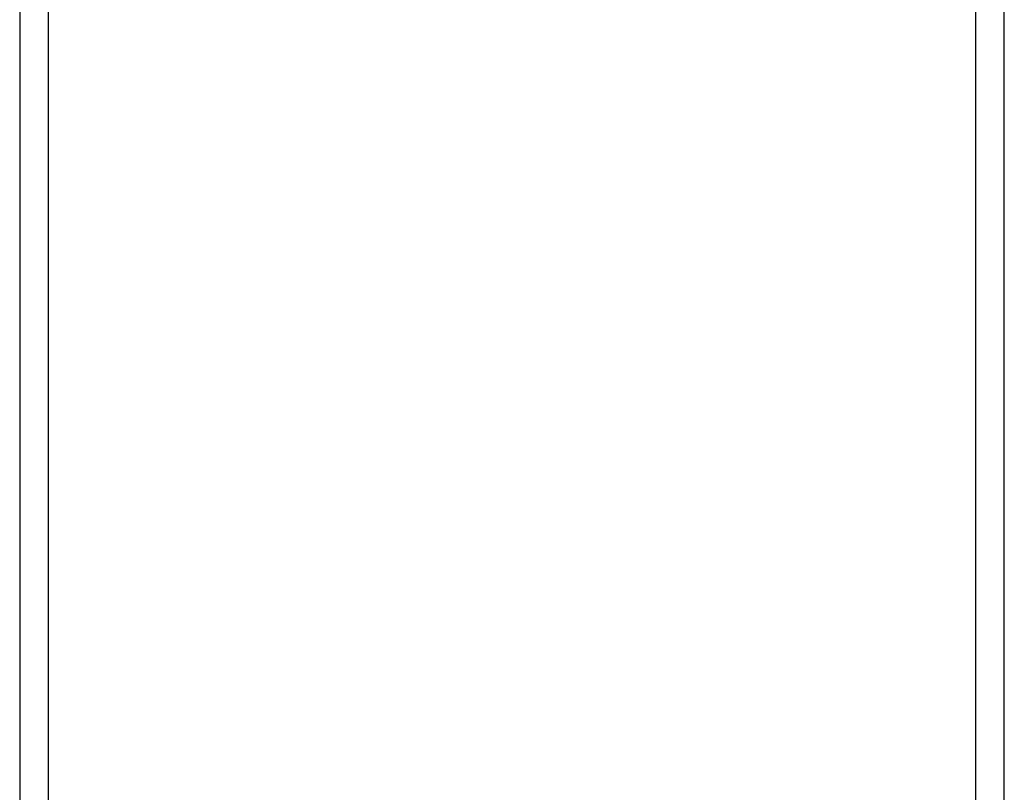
# Model space of a CAD drawing. Header units: millimetres. Extents: x -75 to 750, y -85 to 185.
# Tile 13 of 46: x 391 to 420, y 115 to 138. Entities that reach past the tile are written whole.
import ezdxf
from ezdxf.lldxf.tags import DXFTag

# ---------------------------------------------------------------- set-up
doc = ezdxf.new("R2010")
doc.units = ezdxf.units.MM
doc.layers.add('90-DEGREE-ELBOW', color=7, linetype='Continuous')
doc.layers.add('Default', color=7, linetype='Continuous')
tags = doc.linetypes.add('CENTER2', pattern=[28.575, 19.05, -3.175, 3.175, -3.175]).pattern_tags.tags
tags[10:11] = [DXFTag(74, 4), DXFTag(75, 0), DXFTag(340, '0'), DXFTag(46, 0.0), DXFTag(50, 0.0), DXFTag(44, 0.0), DXFTag(45, 0.0)]
tags[8:9] = [DXFTag(74, 4), DXFTag(75, 0), DXFTag(340, '0'), DXFTag(46, 0.0), DXFTag(50, 0.0), DXFTag(44, 0.0), DXFTag(45, 0.0)]
tags[6:7] = [DXFTag(74, 4), DXFTag(75, 0), DXFTag(340, '0'), DXFTag(46, 0.0), DXFTag(50, 0.0), DXFTag(44, 0.0), DXFTag(45, 0.0)]
tags[4:5] = [DXFTag(74, 4), DXFTag(75, 0), DXFTag(340, '0'), DXFTag(46, 0.0), DXFTag(50, 0.0), DXFTag(44, 0.0), DXFTag(45, 0.0)]
tags = doc.linetypes.add('HIDDEN2', pattern=[4.7625, 3.175, -1.5875]).pattern_tags.tags
tags[6:7] = [DXFTag(74, 4), DXFTag(75, 0), DXFTag(340, '0'), DXFTag(46, 0.0), DXFTag(50, 0.0), DXFTag(44, 0.0), DXFTag(45, 0.0)]
tags[4:5] = [DXFTag(74, 4), DXFTag(75, 0), DXFTag(340, '0'), DXFTag(46, 0.0), DXFTag(50, 0.0), DXFTag(44, 0.0), DXFTag(45, 0.0)]

# ---------------------------------------------------------------- blocks, each defined once
blk = doc.blocks.new('SE1')
at = {"layer": '90-DEGREE-ELBOW', "color": 7, "linetype": 'Continuous'}
for p, q in [((390.998, 152.812), (390.998, 63.412)), ((420.198, 63.412), (420.198, 152.812))]:
    blk.add_line(p, q, dxfattribs=at)
at = {"layer": '90-DEGREE-ELBOW', "color": 7, "linetype": 'HIDDEN2'}
for p, q in [((391.842, 152.812), (391.842, 63.412)), ((419.354, 63.412), (419.354, 152.812))]:
    blk.add_line(p, q, dxfattribs=at)
blk = doc.blocks.new('SE2')
at = {"layer": 'Default', "color": 7, "linetype": 'CENTER2', "const_width": 0.0005}
blk.add_lwpolyline([(405.598, 171.334), (405.598, 58.043)], dxfattribs=at)

msp = doc.modelspace()

# ---------------------------------------------------------------- block references
at = {"layer": 'Default'}
for name in ['SE2', 'SE1']:
    msp.add_blockref(name, (0, 0), dxfattribs=at)

doc.saveas('drawing.dxf')
